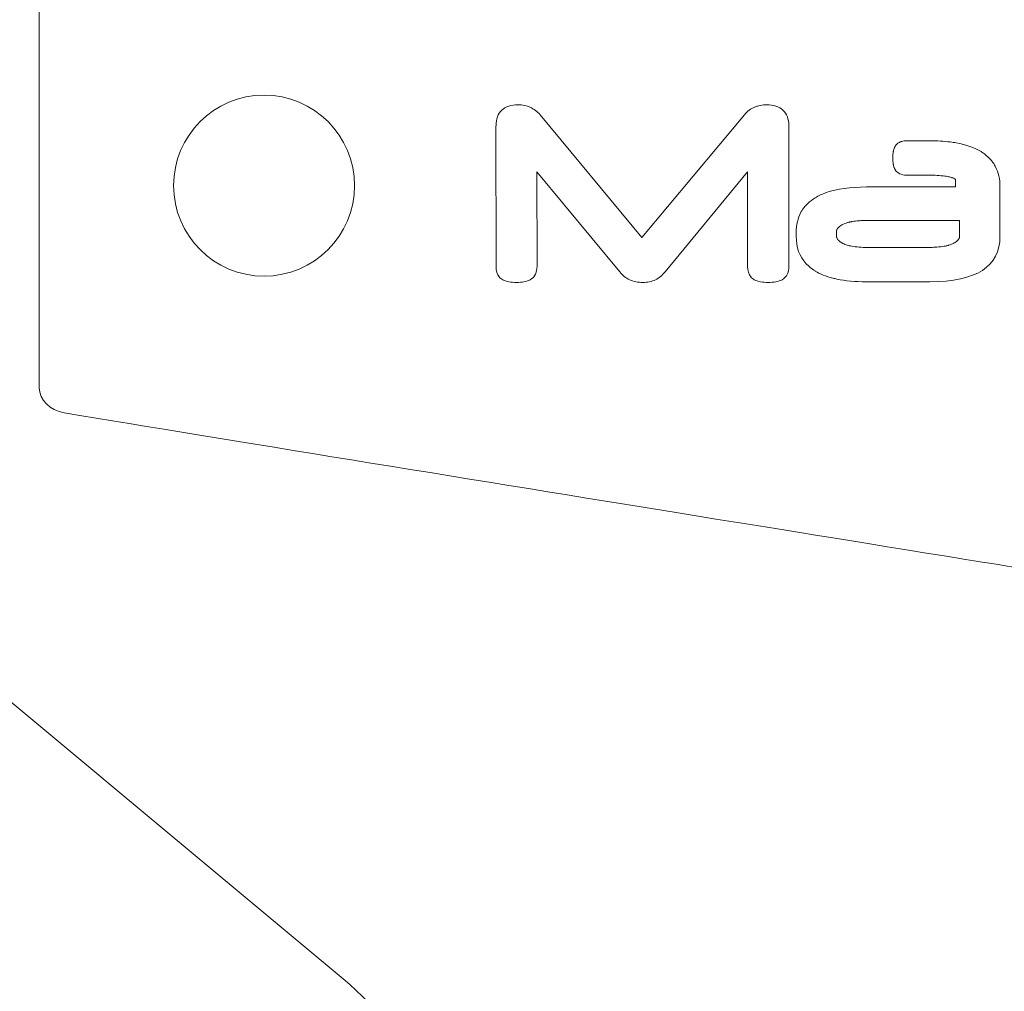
# Model space of a CAD drawing. Header units: inches. Extents: x -5.8 to 5.8, y -5.8 to 5.8.
# Tile 26 of 42: x -1.2 to -0.4, y 2.3 to 3.1. Entities that reach past the tile are written whole.
import ezdxf

# ---------------------------------------------------------------- set-up
doc = ezdxf.new("R2010")
doc.units = ezdxf.units.IN
doc.header["$MEASUREMENT"] = 0
doc.layers.add('VIEW_HATCHES', color=7, linetype='Continuous')

msp = doc.modelspace()

# ---------------------------------------------------------------- linework, layer by layer
at = {"layer": 'VIEW_HATCHES', "color": 4, "lineweight": 5}
for points in [[(-4.47718, 0.90654), (-4.47718, 0.90654), (-5.65767, 1.89029), (-5.65767, 1.89029), (-5.65767, 1.89029), (-5.71609, 1.93889), (-5.74992, 2.01092), (-5.74998, 2.08691), (-5.74998, 2.08691), (-5.75005, 2.16289), (-5.71601, 2.23529), (-5.65767, 2.28399), (-5.65767, 2.28399), (-5.65767, 2.28399), (-4.47717, 3.26774), (-4.47717, 3.26774), (-4.47717, 3.26774), (-4.47717, 3.26774), (-4.47717, 3.26774), (-4.47717, 3.26774), (-4.47717, 3.26774), (-4.471, 3.29833), (-4.16565, 4.85117), (-3.99717, 5.68682), (-3.99717, 5.68682), (-3.98978, 5.72355), (-3.95745, 5.74998), (-3.91998, 5.75), (-3.91998, 5.75), (-3.91998, 5.75), (-2.67093, 5.74999), (-2.67093, 5.74999), (-2.67093, 5.74999), (-2.63346, 5.75), (-2.60116, 5.72354), (-2.59374, 5.68681), (-2.59374, 5.68681), (-2.39022, 4.67732), (-2.11993, 3.29832), (-2.11376, 3.26772), (-2.11376, 3.26772), (-2.11376, 3.26772), (-2.11376, 3.26772), (-2.11376, 3.26772), (-2.11376, 3.26772), (-2.11376, 3.26772), (-0.93326, 2.28397), (-0.93326, 2.28397), (-0.93326, 2.28397), (-0.87484, 2.23537), (-0.84102, 2.16334), (-0.84096, 2.08735), (-0.84096, 2.08735), (-0.84089, 2.01136), (-0.87493, 1.93897), (-0.93327, 1.89026), (-0.93327, 1.89026), (-0.93327, 1.89026), (-2.11378, 0.90652), (-2.11378, 0.90652), (-2.11378, 0.90652), (-2.11378, 0.90652), (-2.11378, 0.90652), (-2.11378, 0.90652), (-2.11378, 0.90652), (-2.11994, 0.87593), (-2.43556, -0.72782), (-2.59377, -1.51256), (-2.59377, -1.51256), (-2.60116, -1.54929), (-2.63349, -1.57572), (-2.67096, -1.57573), (-2.67096, -1.57573), (-2.67096, -1.57573), (-3.92002, -1.57572), (-3.92002, -1.57572), (-3.92002, -1.57572), (-3.95748, -1.57574), (-3.98978, -1.54928), (-3.9972, -1.51255), (-3.9972, -1.51255), (-4.20072, -0.50306), (-4.47101, 0.87594), (-4.47718, 0.90654), (-4.47718, 0.90654), (-4.47718, 0.90654), (-4.47718, 0.90654), (-4.47718, 0.90654)], [(0.38067, 2.61887), (0.38067, 2.61887), (0.06345, 2.36615), (0.06345, 2.36615), (0.06345, 2.36615), (0.04778, 2.35072), (0.02455, 2.3418), (0.00005, 2.34178), (0.00005, 2.34178), (-0.02445, 2.34176), (-0.0478, 2.35075), (-0.0635, 2.36615), (-0.0635, 2.36615), (-0.0635, 2.36615), (-0.38069, 2.61886), (-0.38069, 2.61886), (-0.38069, 2.61886), (-0.38069, 2.61886), (-0.38069, 2.61886), (-0.38069, 2.61886), (-0.38069, 2.61886), (-0.39056, 2.62049), (-0.89127, 2.70111), (-1.16072, 2.7456), (-1.16072, 2.7456), (-1.17256, 2.74755), (-1.18109, 2.75608), (-1.18109, 2.76598), (-1.18109, 2.76598), (-1.18109, 2.76598), (-1.18108, 3.09578), (-1.18108, 3.09578), (-1.18108, 3.09578), (-1.18108, 3.10567), (-1.17255, 3.1142), (-1.1607, 3.11616), (-1.1607, 3.11616), (-0.8352, 3.1699), (-0.39054, 3.24127), (-0.38067, 3.2429), (-0.38067, 3.2429), (-0.38067, 3.2429), (-0.38067, 3.2429), (-0.38067, 3.2429), (-0.38067, 3.2429), (-0.38067, 3.2429), (-0.06345, 3.49497), (-0.06345, 3.49497), (-0.06345, 3.49497), (-0.04778, 3.51039), (-0.02456, 3.51932), (-0.00005, 3.51934), (-0.00005, 3.51934), (0.02445, 3.51936), (0.0478, 3.51037), (0.0635, 3.49497), (0.0635, 3.49497), (0.0635, 3.49497), (0.38069, 3.2429), (0.38069, 3.2429), (0.38069, 3.2429), (0.38069, 3.2429), (0.38069, 3.2429), (0.38069, 3.2429), (0.38069, 3.2429), (0.39056, 3.24127), (0.90768, 3.15794), (1.16072, 3.11617), (1.16072, 3.11617), (1.17256, 3.11421), (1.18108, 3.10568), (1.18109, 3.09578), (1.18109, 3.09578), (1.18109, 3.09578), (1.18108, 2.76598), (1.18108, 2.76598), (1.18108, 2.76598), (1.18108, 2.75609), (1.17255, 2.74756), (1.1607, 2.74561), (1.1607, 2.74561), (0.83519, 2.69187), (0.39054, 2.6205), (0.38067, 2.61887), (0.38067, 2.61887), (0.38067, 2.61887), (0.38067, 2.61887), (0.38067, 2.61887)]]:
    msp.add_open_spline(points, degree=3, knots=[0, 0, 0, 0, 0.045455, 0.045455, 0.045455, 0.045455, 0.090909, 0.090909, 0.090909, 0.090909, 0.136364, 0.136364, 0.136364, 0.136364, 0.181818, 0.181818, 0.181818, 0.181818, 0.227273, 0.227273, 0.227273, 0.227273, 0.272727, 0.272727, 0.272727, 0.272727, 0.318182, 0.318182, 0.318182, 0.318182, 0.363636, 0.363636, 0.363636, 0.363636, 0.409091, 0.409091, 0.409091, 0.409091, 0.454545, 0.454545, 0.454545, 0.454545, 0.5, 0.5, 0.5, 0.5, 0.545455, 0.545455, 0.545455, 0.545455, 0.590909, 0.590909, 0.590909, 0.590909, 0.636364, 0.636364, 0.636364, 0.636364, 0.681818, 0.681818, 0.681818, 0.681818, 0.727273, 0.727273, 0.727273, 0.727273, 0.772727, 0.772727, 0.772727, 0.772727, 0.818182, 0.818182, 0.818182, 0.818182, 0.863636, 0.863636, 0.863636, 0.863636, 0.909091, 0.909091, 0.909091, 0.909091, 0.954545, 0.954545, 0.954545, 0.954545, 1, 1, 1, 1], dxfattribs=at)
at = {"layer": 'VIEW_HATCHES', "lineweight": 5}
msp.add_open_spline([(-0.99778, 3.00471), (-0.95702, 3.00472), (-0.92396, 2.97166), (-0.92396, 2.9309), (-0.92396, 2.9309), (-0.92395, 2.89014), (-0.95701, 2.85708), (-0.99777, 2.85707), (-0.99777, 2.85707), (-1.03853, 2.85707), (-1.07159, 2.89013), (-1.07159, 2.93089), (-1.07159, 2.93089), (-1.0716, 2.97165), (-1.03854, 3.00471), (-0.99778, 3.00471)], degree=3, knots=[0, 0, 0, 0, 0.25, 0.25, 0.25, 0.25, 0.5, 0.5, 0.5, 0.5, 0.75, 0.75, 0.75, 0.75, 1, 1, 1, 1], dxfattribs=at)
at = {"layer": 'VIEW_HATCHES', "color": 2, "lineweight": 5}
for points, knots in [([(-0.60587, 2.98869), (-0.60465, 2.99014), (-0.60337, 2.99137), (-0.60204, 2.99239), (-0.60204, 2.99239), (-0.60204, 2.99239), (-0.60202, 2.99239), (-0.60202, 2.99239), (-0.60202, 2.99239), (-0.60061, 2.99346), (-0.59913, 2.99431), (-0.59758, 2.99495), (-0.59758, 2.99495), (-0.59758, 2.99495), (-0.59756, 2.99496), (-0.59756, 2.99496), (-0.59756, 2.99496), (-0.59756, 2.99496), (-0.59754, 2.99498), (-0.59754, 2.99498), (-0.59754, 2.99498), (-0.59687, 2.99525), (-0.5961, 2.99551), (-0.59526, 2.99576), (-0.59526, 2.99576), (-0.59447, 2.99599), (-0.59367, 2.99618), (-0.59287, 2.99632), (-0.59287, 2.99632), (-0.5912, 2.99663), (-0.58952, 2.99678), (-0.58781, 2.99678), (-0.58781, 2.99678), (-0.58209, 2.99678), (-0.57766, 2.99534), (-0.57453, 2.99246), (-0.57453, 2.99246), (-0.57131, 2.9895), (-0.5697, 2.98528), (-0.5697, 2.97978), (-0.5697, 2.97978), (-0.5697, 2.97978), (-0.56968, 2.97978), (-0.56968, 2.97978), (-0.56968, 2.97978), (-0.56968, 2.97978), (-0.56967, 2.86506), (-0.56967, 2.86506), (-0.56967, 2.86506), (-0.56967, 2.86267), (-0.57006, 2.86059), (-0.57085, 2.85883), (-0.57085, 2.85883), (-0.57178, 2.85675), (-0.57321, 2.85519), (-0.57513, 2.85417), (-0.57513, 2.85417), (-0.57657, 2.85341), (-0.5783, 2.85285), (-0.5803, 2.85249), (-0.5803, 2.85249), (-0.58217, 2.85216), (-0.58424, 2.85199), (-0.58649, 2.85199), (-0.58649, 2.85199), (-0.58874, 2.85199), (-0.5908, 2.85215), (-0.59267, 2.85249), (-0.59267, 2.85249), (-0.59467, 2.85285), (-0.59639, 2.85341), (-0.59781, 2.85416), (-0.59781, 2.85416), (-0.59781, 2.85416), (-0.59787, 2.85418), (-0.59787, 2.85418), (-0.59787, 2.85418), (-0.59838, 2.85445), (-0.59888, 2.85479), (-0.59938, 2.85519), (-0.59938, 2.85519), (-0.59986, 2.85558), (-0.60029, 2.856), (-0.60067, 2.85645), (-0.60067, 2.85645), (-0.60243, 2.85856), (-0.60331, 2.86143), (-0.60331, 2.86506), (-0.60331, 2.86506), (-0.60331, 2.86506), (-0.60331, 2.94207), (-0.60331, 2.94207), (-0.60331, 2.94207), (-0.60331, 2.94207), (-0.67056, 2.86065), (-0.67056, 2.86065), (-0.67056, 2.86065), (-0.67056, 2.86065), (-0.67059, 2.86062), (-0.67059, 2.86062), (-0.67059, 2.86062), (-0.67183, 2.85917), (-0.67309, 2.85791), (-0.67436, 2.85685), (-0.67436, 2.85685), (-0.6757, 2.85574), (-0.67709, 2.85482), (-0.6785, 2.85411), (-0.6785, 2.85411), (-0.6785, 2.85411), (-0.67851, 2.85413), (-0.67851, 2.85413), (-0.67851, 2.85413), (-0.67997, 2.8534), (-0.68157, 2.85285), (-0.6833, 2.8525), (-0.6833, 2.8525), (-0.685, 2.85215), (-0.68679, 2.85198), (-0.68865, 2.85198), (-0.68865, 2.85198), (-0.69067, 2.85198), (-0.69259, 2.85215), (-0.69441, 2.85248), (-0.69441, 2.85248), (-0.69629, 2.85283), (-0.69799, 2.85336), (-0.69952, 2.85406), (-0.69952, 2.85406), (-0.70106, 2.85477), (-0.70252, 2.8557), (-0.70391, 2.85683), (-0.70391, 2.85683), (-0.70522, 2.8579), (-0.70647, 2.85918), (-0.70766, 2.86066), (-0.70766, 2.86066), (-0.70766, 2.86066), (-0.70767, 2.86065), (-0.70767, 2.86065), (-0.70767, 2.86065), (-0.70767, 2.86065), (-0.77512, 2.94208), (-0.77512, 2.94208), (-0.77512, 2.94208), (-0.77512, 2.94208), (-0.77511, 2.86504), (-0.77511, 2.86504), (-0.77511, 2.86504), (-0.77511, 2.86265), (-0.77551, 2.86057), (-0.77629, 2.85881), (-0.77629, 2.85881), (-0.77722, 2.85673), (-0.77865, 2.85518), (-0.78058, 2.85416), (-0.78058, 2.85416), (-0.78201, 2.8534), (-0.78374, 2.85284), (-0.78575, 2.85248), (-0.78575, 2.85248), (-0.78762, 2.85214), (-0.78968, 2.85197), (-0.79193, 2.85197), (-0.79193, 2.85197), (-0.79414, 2.85197), (-0.79616, 2.85214), (-0.79799, 2.85248), (-0.79799, 2.85248), (-0.79995, 2.85283), (-0.80164, 2.85339), (-0.80307, 2.85414), (-0.80307, 2.85414), (-0.80307, 2.85414), (-0.80312, 2.85416), (-0.80312, 2.85416), (-0.80312, 2.85416), (-0.80363, 2.85443), (-0.80414, 2.85477), (-0.80463, 2.85517), (-0.80463, 2.85517), (-0.80511, 2.85556), (-0.80554, 2.85598), (-0.80592, 2.85643), (-0.80592, 2.85643), (-0.80768, 2.85854), (-0.80856, 2.86141), (-0.80856, 2.86504), (-0.80856, 2.86504), (-0.80856, 2.86504), (-0.80857, 2.97976), (-0.80857, 2.97976), (-0.80857, 2.97976), (-0.80857, 2.97976), (-0.80856, 2.97976), (-0.80856, 2.97976), (-0.80856, 2.97976), (-0.80856, 2.98524), (-0.80697, 2.98947), (-0.80379, 2.99243), (-0.80379, 2.99243), (-0.80069, 2.99532), (-0.7963, 2.99676), (-0.79063, 2.99677), (-0.79063, 2.99677), (-0.78698, 2.99677), (-0.78364, 2.9961), (-0.78062, 2.99476), (-0.78062, 2.99476), (-0.77757, 2.99341), (-0.77489, 2.99139), (-0.77259, 2.98871), (-0.77259, 2.98871), (-0.77259, 2.98871), (-0.77254, 2.98866), (-0.77254, 2.98866), (-0.77254, 2.98866), (-0.77254, 2.98866), (-0.68957, 2.88857), (-0.68957, 2.88857), (-0.68957, 2.88857), (-0.68957, 2.88857), (-0.60588, 2.98869), (-0.60588, 2.98869), (-0.60588, 2.98869), (-0.60588, 2.98869), (-0.60587, 2.98869), (-0.60587, 2.98869)], [0, 0, 0, 0, 0.017544, 0.017544, 0.017544, 0.017544, 0.035088, 0.035088, 0.035088, 0.035088, 0.052632, 0.052632, 0.052632, 0.052632, 0.070175, 0.070175, 0.070175, 0.070175, 0.087719, 0.087719, 0.087719, 0.087719, 0.105263, 0.105263, 0.105263, 0.105263, 0.122807, 0.122807, 0.122807, 0.122807, 0.140351, 0.140351, 0.140351, 0.140351, 0.157895, 0.157895, 0.157895, 0.157895, 0.175439, 0.175439, 0.175439, 0.175439, 0.192982, 0.192982, 0.192982, 0.192982, 0.210526, 0.210526, 0.210526, 0.210526, 0.22807, 0.22807, 0.22807, 0.22807, 0.245614, 0.245614, 0.245614, 0.245614, 0.263158, 0.263158, 0.263158, 0.263158, 0.280702, 0.280702, 0.280702, 0.280702, 0.298246, 0.298246, 0.298246, 0.298246, 0.315789, 0.315789, 0.315789, 0.315789, 0.333333, 0.333333, 0.333333, 0.333333, 0.350877, 0.350877, 0.350877, 0.350877, 0.368421, 0.368421, 0.368421, 0.368421, 0.385965, 0.385965, 0.385965, 0.385965, 0.403509, 0.403509, 0.403509, 0.403509, 0.421053, 0.421053, 0.421053, 0.421053, 0.438596, 0.438596, 0.438596, 0.438596, 0.45614, 0.45614, 0.45614, 0.45614, 0.473684, 0.473684, 0.473684, 0.473684, 0.491228, 0.491228, 0.491228, 0.491228, 0.508772, 0.508772, 0.508772, 0.508772, 0.526316, 0.526316, 0.526316, 0.526316, 0.54386, 0.54386, 0.54386, 0.54386, 0.561404, 0.561404, 0.561404, 0.561404, 0.578947, 0.578947, 0.578947, 0.578947, 0.596491, 0.596491, 0.596491, 0.596491, 0.614035, 0.614035, 0.614035, 0.614035, 0.631579, 0.631579, 0.631579, 0.631579, 0.649123, 0.649123, 0.649123, 0.649123, 0.666667, 0.666667, 0.666667, 0.666667, 0.684211, 0.684211, 0.684211, 0.684211, 0.701754, 0.701754, 0.701754, 0.701754, 0.719298, 0.719298, 0.719298, 0.719298, 0.736842, 0.736842, 0.736842, 0.736842, 0.754386, 0.754386, 0.754386, 0.754386, 0.77193, 0.77193, 0.77193, 0.77193, 0.789474, 0.789474, 0.789474, 0.789474, 0.807018, 0.807018, 0.807018, 0.807018, 0.824561, 0.824561, 0.824561, 0.824561, 0.842105, 0.842105, 0.842105, 0.842105, 0.859649, 0.859649, 0.859649, 0.859649, 0.877193, 0.877193, 0.877193, 0.877193, 0.894737, 0.894737, 0.894737, 0.894737, 0.912281, 0.912281, 0.912281, 0.912281, 0.929825, 0.929825, 0.929825, 0.929825, 0.947368, 0.947368, 0.947368, 0.947368, 0.964912, 0.964912, 0.964912, 0.964912, 0.982456, 0.982456, 0.982456, 0.982456, 1, 1, 1, 1]), ([(-0.50638, 2.85246), (-0.51553, 2.85247), (-0.52358, 2.8532), (-0.53053, 2.85465), (-0.53053, 2.85465), (-0.53167, 2.85489), (-0.53279, 2.85515), (-0.53387, 2.85543), (-0.53387, 2.85543), (-0.53945, 2.85686), (-0.54424, 2.8588), (-0.54824, 2.86126), (-0.54824, 2.86126), (-0.54824, 2.86126), (-0.54825, 2.86127), (-0.54825, 2.86127), (-0.54825, 2.86127), (-0.54825, 2.86127), (-0.54826, 2.86127), (-0.54826, 2.86127), (-0.54826, 2.86127), (-0.5497, 2.86215), (-0.55104, 2.8631), (-0.55227, 2.86411), (-0.55227, 2.86411), (-0.55351, 2.86511), (-0.55465, 2.86619), (-0.55569, 2.86732), (-0.55569, 2.86732), (-0.55569, 2.86732), (-0.55569, 2.86732), (-0.55569, 2.86732), (-0.55569, 2.86732), (-0.56102, 2.87314), (-0.56369, 2.88057), (-0.56369, 2.88961), (-0.56369, 2.88961), (-0.56369, 2.88961), (-0.56369, 2.88992), (-0.56369, 2.88992), (-0.56369, 2.88992), (-0.56369, 2.88992), (-0.56367, 2.88992), (-0.56367, 2.88992), (-0.56367, 2.88992), (-0.56367, 2.88992), (-0.56367, 2.8923), (-0.56367, 2.8923), (-0.56367, 2.8923), (-0.56367, 2.8923), (-0.56369, 2.8923), (-0.56369, 2.8923), (-0.56369, 2.8923), (-0.56369, 2.8923), (-0.56369, 2.89261), (-0.56369, 2.89261), (-0.56369, 2.89261), (-0.56369, 2.89261), (-0.56369, 2.89262), (-0.56369, 2.89262), (-0.56369, 2.89262), (-0.56369, 2.89262), (-0.56369, 2.89262), (-0.56369, 2.89262), (-0.56369, 2.89262), (-0.56369, 2.89889), (-0.5624, 2.9044), (-0.55983, 2.90912), (-0.55983, 2.90912), (-0.55941, 2.90989), (-0.55895, 2.91065), (-0.55847, 2.91137), (-0.55847, 2.91137), (-0.55596, 2.91511), (-0.55256, 2.91831), (-0.54826, 2.92096), (-0.54826, 2.92096), (-0.54826, 2.92096), (-0.54825, 2.92096), (-0.54825, 2.92096), (-0.54825, 2.92096), (-0.54825, 2.92096), (-0.54824, 2.92097), (-0.54824, 2.92097), (-0.54824, 2.92097), (-0.54689, 2.9218), (-0.54546, 2.92256), (-0.54395, 2.92327), (-0.54395, 2.92327), (-0.54395, 2.92327), (-0.54395, 2.92326), (-0.54395, 2.92326), (-0.54395, 2.92326), (-0.54243, 2.92397), (-0.54082, 2.92463), (-0.53913, 2.92522), (-0.53913, 2.92522), (-0.53051, 2.92823), (-0.51959, 2.92975), (-0.50639, 2.92978), (-0.50639, 2.92978), (-0.50639, 2.92978), (-0.50639, 2.9298), (-0.50639, 2.9298), (-0.50639, 2.9298), (-0.50639, 2.9298), (-0.50608, 2.92979), (-0.50608, 2.92979), (-0.50608, 2.92979), (-0.50608, 2.92979), (-0.43373, 2.92978), (-0.43373, 2.92978), (-0.43373, 2.92978), (-0.43373, 2.92978), (-0.43373, 2.93541), (-0.43373, 2.93541), (-0.43373, 2.93541), (-0.43373, 2.93541), (-0.43373, 2.93542), (-0.43373, 2.93542), (-0.43373, 2.93542), (-0.43373, 2.93542), (-0.43373, 2.93542), (-0.43373, 2.93542), (-0.43373, 2.93542), (-0.43373, 2.93544), (-0.43374, 2.93548), (-0.43376, 2.93552), (-0.43376, 2.93552), (-0.43378, 2.93558), (-0.43381, 2.93565), (-0.43385, 2.93573), (-0.43385, 2.93573), (-0.43385, 2.93573), (-0.43385, 2.93573), (-0.43385, 2.93573), (-0.43385, 2.93573), (-0.43407, 2.93613), (-0.43448, 2.93661), (-0.43472, 2.93672), (-0.43472, 2.93672), (-0.43472, 2.93672), (-0.4349, 2.9368), (-0.4349, 2.9368), (-0.4349, 2.9368), (-0.4349, 2.9368), (-0.4349, 2.9368), (-0.4349, 2.9368), (-0.4349, 2.9368), (-0.4349, 2.9368), (-0.43497, 2.93683), (-0.43497, 2.93683), (-0.43497, 2.93683), (-0.43497, 2.93683), (-0.43497, 2.93683), (-0.43497, 2.93683), (-0.43497, 2.93683), (-0.43497, 2.93683), (-0.4352, 2.93693), (-0.4352, 2.93693), (-0.4352, 2.93693), (-0.4352, 2.93693), (-0.4352, 2.93693), (-0.4352, 2.93693), (-0.4352, 2.93693), (-0.43559, 2.93709), (-0.436, 2.93724), (-0.4364, 2.93736), (-0.4364, 2.93736), (-0.4364, 2.93736), (-0.43644, 2.93737), (-0.43644, 2.93737), (-0.43644, 2.93737), (-0.43644, 2.93737), (-0.43645, 2.93737), (-0.43645, 2.93737), (-0.43645, 2.93737), (-0.43645, 2.93737), (-0.43645, 2.93737), (-0.43645, 2.93737), (-0.43645, 2.93737), (-0.43645, 2.93737), (-0.43671, 2.93745), (-0.43671, 2.93745), (-0.43671, 2.93745), (-0.43671, 2.93745), (-0.43698, 2.93754), (-0.43698, 2.93754), (-0.43698, 2.93754), (-0.43744, 2.93767), (-0.43798, 2.93781), (-0.43858, 2.93794), (-0.43858, 2.93794), (-0.43858, 2.93794), (-0.43862, 2.93796), (-0.43862, 2.93796), (-0.43862, 2.93796), (-0.43921, 2.93809), (-0.43983, 2.93822), (-0.44048, 2.93834), (-0.44048, 2.93834), (-0.44112, 2.93845), (-0.4418, 2.93856), (-0.44252, 2.93866), (-0.44252, 2.93866), (-0.44616, 2.93917), (-0.45061, 2.93942), (-0.45584, 2.93942), (-0.45584, 2.93942), (-0.45584, 2.93942), (-0.47346, 2.93942), (-0.47346, 2.93942), (-0.47346, 2.93942), (-0.47346, 2.93942), (-0.47377, 2.93942), (-0.47377, 2.93942), (-0.47377, 2.93942), (-0.47377, 2.93942), (-0.47377, 2.93944), (-0.47377, 2.93944), (-0.47377, 2.93944), (-0.47595, 2.93947), (-0.4778, 2.93985), (-0.47932, 2.94059), (-0.47932, 2.94059), (-0.47932, 2.94059), (-0.47932, 2.94059), (-0.47932, 2.94059), (-0.47932, 2.94059), (-0.47958, 2.94071), (-0.47983, 2.94085), (-0.48008, 2.94099), (-0.48008, 2.94099), (-0.48008, 2.94099), (-0.48008, 2.94099), (-0.48008, 2.94099), (-0.48008, 2.94099), (-0.48123, 2.94169), (-0.48217, 2.94262), (-0.48288, 2.94378), (-0.48288, 2.94378), (-0.48288, 2.94378), (-0.48289, 2.94378), (-0.48289, 2.94378), (-0.48289, 2.94378), (-0.48289, 2.94378), (-0.48305, 2.94406), (-0.48305, 2.94406), (-0.48305, 2.94406), (-0.48305, 2.94406), (-0.48306, 2.94407), (-0.48306, 2.94407), (-0.48306, 2.94407), (-0.48306, 2.94407), (-0.48308, 2.94413), (-0.48308, 2.94413), (-0.48308, 2.94413), (-0.48308, 2.94413), (-0.48308, 2.94413), (-0.48308, 2.94413), (-0.48308, 2.94413), (-0.48308, 2.94413), (-0.48317, 2.9443), (-0.48317, 2.9443), (-0.48317, 2.9443), (-0.48317, 2.9443), (-0.48318, 2.94432), (-0.48318, 2.94432), (-0.48318, 2.94432), (-0.48318, 2.94432), (-0.48318, 2.94432), (-0.48318, 2.94432), (-0.48318, 2.94432), (-0.48318, 2.94432), (-0.48327, 2.94449), (-0.48327, 2.94449), (-0.48327, 2.94449), (-0.48327, 2.94449), (-0.48327, 2.94449), (-0.48327, 2.94449), (-0.48327, 2.94449), (-0.48343, 2.94478), (-0.48355, 2.94505), (-0.48365, 2.94528), (-0.48365, 2.94528), (-0.48365, 2.94528), (-0.48365, 2.94528), (-0.48365, 2.94528), (-0.48365, 2.94528), (-0.48365, 2.94528), (-0.48365, 2.94529), (-0.48365, 2.94529), (-0.48365, 2.94529), (-0.48365, 2.94529), (-0.48365, 2.9453), (-0.48365, 2.9453), (-0.48365, 2.9453), (-0.48365, 2.9453), (-0.48371, 2.94544), (-0.48371, 2.94544), (-0.48371, 2.94544), (-0.48371, 2.94544), (-0.48371, 2.94544), (-0.48371, 2.94544), (-0.48371, 2.94544), (-0.48371, 2.94544), (-0.48377, 2.94559), (-0.48377, 2.94559), (-0.48377, 2.94559), (-0.48377, 2.94559), (-0.48377, 2.94559), (-0.48377, 2.94559), (-0.48377, 2.94559), (-0.48387, 2.94586), (-0.48398, 2.94616), (-0.48408, 2.94648), (-0.48408, 2.94648), (-0.48408, 2.94648), (-0.48408, 2.94648), (-0.48408, 2.94648), (-0.48408, 2.94648), (-0.48408, 2.94648), (-0.48409, 2.94652), (-0.48409, 2.94652), (-0.48409, 2.94652), (-0.48409, 2.94652), (-0.48409, 2.94652), (-0.48409, 2.94652), (-0.48409, 2.94652), (-0.48417, 2.94678), (-0.48425, 2.94706), (-0.48432, 2.94734), (-0.48432, 2.94734), (-0.48439, 2.94763), (-0.48446, 2.94792), (-0.48452, 2.94821), (-0.48452, 2.94821), (-0.48481, 2.94972), (-0.48497, 2.95144), (-0.48497, 2.95335), (-0.48497, 2.95335), (-0.48497, 2.95335), (-0.48497, 2.95339), (-0.48497, 2.95339), (-0.48497, 2.95339), (-0.48497, 2.95339), (-0.48497, 2.95339), (-0.48497, 2.95339), (-0.48497, 2.95339), (-0.48496, 2.95539), (-0.48481, 2.95717), (-0.48449, 2.95874), (-0.48449, 2.95874), (-0.48444, 2.959), (-0.48439, 2.95925), (-0.48433, 2.95948), (-0.48433, 2.95948), (-0.48402, 2.96075), (-0.4836, 2.96185), (-0.48307, 2.9628), (-0.48307, 2.9628), (-0.48307, 2.9628), (-0.48306, 2.96281), (-0.48306, 2.96281), (-0.48306, 2.96281), (-0.48306, 2.96281), (-0.48306, 2.96281), (-0.48306, 2.96281), (-0.48306, 2.96281), (-0.48293, 2.96305), (-0.48278, 2.96328), (-0.48263, 2.9635), (-0.48263, 2.9635), (-0.48248, 2.96371), (-0.48232, 2.96392), (-0.48215, 2.96413), (-0.48215, 2.96413), (-0.48215, 2.96413), (-0.48215, 2.96413), (-0.48215, 2.96413), (-0.48215, 2.96413), (-0.48127, 2.96516), (-0.48015, 2.96597), (-0.47878, 2.96654), (-0.47878, 2.96654), (-0.47878, 2.96654), (-0.47878, 2.96654), (-0.47878, 2.96654), (-0.47878, 2.96654), (-0.47878, 2.96654), (-0.47875, 2.96655), (-0.47875, 2.96655), (-0.47875, 2.96655), (-0.47854, 2.96663), (-0.47833, 2.96672), (-0.47811, 2.96679), (-0.47811, 2.96679), (-0.47788, 2.96686), (-0.47766, 2.96693), (-0.47744, 2.96699), (-0.47744, 2.96699), (-0.47634, 2.96728), (-0.47512, 2.96744), (-0.47378, 2.96746), (-0.47378, 2.96746), (-0.47378, 2.96746), (-0.47378, 2.96748), (-0.47378, 2.96748), (-0.47378, 2.96748), (-0.47378, 2.96748), (-0.47347, 2.96748), (-0.47347, 2.96748), (-0.47347, 2.96748), (-0.47347, 2.96748), (-0.4551, 2.96748), (-0.4551, 2.96748), (-0.4551, 2.96748), (-0.4551, 2.96748), (-0.45508, 2.96748), (-0.45508, 2.96748), (-0.45508, 2.96748), (-0.45508, 2.96748), (-0.45478, 2.96748), (-0.45478, 2.96748), (-0.45478, 2.96748), (-0.45478, 2.96748), (-0.45478, 2.96746), (-0.45478, 2.96746), (-0.45478, 2.96746), (-0.44871, 2.96746), (-0.44313, 2.96713), (-0.43803, 2.96649), (-0.43803, 2.96649), (-0.43633, 2.96627), (-0.4347, 2.96603), (-0.43313, 2.96575), (-0.43313, 2.96575), (-0.42499, 2.9643), (-0.41825, 2.96193), (-0.41292, 2.95865), (-0.41292, 2.95865), (-0.41292, 2.95865), (-0.41291, 2.95865), (-0.41291, 2.95865), (-0.41291, 2.95865), (-0.41291, 2.95865), (-0.41291, 2.95865), (-0.41291, 2.95865), (-0.41291, 2.95865), (-0.41244, 2.95836), (-0.41198, 2.95806), (-0.41153, 2.95776), (-0.41153, 2.95776), (-0.41107, 2.95745), (-0.41063, 2.95713), (-0.41021, 2.95682), (-0.41021, 2.95682), (-0.408, 2.95517), (-0.40606, 2.95333), (-0.40441, 2.9513), (-0.40441, 2.9513), (-0.40441, 2.9513), (-0.40441, 2.9513), (-0.40441, 2.9513), (-0.40441, 2.9513), (-0.40441, 2.9513), (-0.4044, 2.95128), (-0.4044, 2.95128), (-0.4044, 2.95128), (-0.4044, 2.95128), (-0.4044, 2.95128), (-0.4044, 2.95128), (-0.4044, 2.95128), (-0.40376, 2.95049), (-0.40315, 2.94967), (-0.40259, 2.94882), (-0.40259, 2.94882), (-0.40204, 2.94797), (-0.40153, 2.9471), (-0.40106, 2.9462), (-0.40106, 2.9462), (-0.39867, 2.94158), (-0.39748, 2.93628), (-0.39748, 2.9303), (-0.39748, 2.9303), (-0.39748, 2.9303), (-0.39748, 2.88963), (-0.39748, 2.88963), (-0.39748, 2.88963), (-0.39747, 2.86492), (-0.41657, 2.85253), (-0.45478, 2.85246), (-0.45478, 2.85246), (-0.45478, 2.85246), (-0.45478, 2.85244), (-0.45478, 2.85244), (-0.45478, 2.85244), (-0.45478, 2.85244), (-0.45509, 2.85244), (-0.45509, 2.85244), (-0.45509, 2.85244), (-0.45509, 2.85244), (-0.50607, 2.85244), (-0.50607, 2.85244), (-0.50607, 2.85244), (-0.50607, 2.85244), (-0.50638, 2.85244), (-0.50638, 2.85244), (-0.50638, 2.85244), (-0.50638, 2.85244), (-0.50638, 2.85246), (-0.50638, 2.85246)], [0, 0, 0, 0, 0.007812, 0.007812, 0.007812, 0.007812, 0.015625, 0.015625, 0.015625, 0.015625, 0.023438, 0.023438, 0.023438, 0.023438, 0.03125, 0.03125, 0.03125, 0.03125, 0.039062, 0.039062, 0.039062, 0.039062, 0.046875, 0.046875, 0.046875, 0.046875, 0.054688, 0.054688, 0.054688, 0.054688, 0.0625, 0.0625, 0.0625, 0.0625, 0.070312, 0.070312, 0.070312, 0.070312, 0.078125, 0.078125, 0.078125, 0.078125, 0.085938, 0.085938, 0.085938, 0.085938, 0.09375, 0.09375, 0.09375, 0.09375, 0.101562, 0.101562, 0.101562, 0.101562, 0.109375, 0.109375, 0.109375, 0.109375, 0.117188, 0.117188, 0.117188, 0.117188, 0.125, 0.125, 0.125, 0.125, 0.132812, 0.132812, 0.132812, 0.132812, 0.140625, 0.140625, 0.140625, 0.140625, 0.148438, 0.148438, 0.148438, 0.148438, 0.15625, 0.15625, 0.15625, 0.15625, 0.164062, 0.164062, 0.164062, 0.164062, 0.171875, 0.171875, 0.171875, 0.171875, 0.179688, 0.179688, 0.179688, 0.179688, 0.1875, 0.1875, 0.1875, 0.1875, 0.195312, 0.195312, 0.195312, 0.195312, 0.203125, 0.203125, 0.203125, 0.203125, 0.210938, 0.210938, 0.210938, 0.210938, 0.21875, 0.21875, 0.21875, 0.21875, 0.226562, 0.226562, 0.226562, 0.226562, 0.234375, 0.234375, 0.234375, 0.234375, 0.242188, 0.242188, 0.242188, 0.242188, 0.25, 0.25, 0.25, 0.25, 0.257812, 0.257812, 0.257812, 0.257812, 0.265625, 0.265625, 0.265625, 0.265625, 0.273438, 0.273438, 0.273438, 0.273438, 0.28125, 0.28125, 0.28125, 0.28125, 0.289062, 0.289062, 0.289062, 0.289062, 0.296875, 0.296875, 0.296875, 0.296875, 0.304688, 0.304688, 0.304688, 0.304688, 0.3125, 0.3125, 0.3125, 0.3125, 0.320312, 0.320312, 0.320312, 0.320312, 0.328125, 0.328125, 0.328125, 0.328125, 0.335938, 0.335938, 0.335938, 0.335938, 0.34375, 0.34375, 0.34375, 0.34375, 0.351562, 0.351562, 0.351562, 0.351562, 0.359375, 0.359375, 0.359375, 0.359375, 0.367188, 0.367188, 0.367188, 0.367188, 0.375, 0.375, 0.375, 0.375, 0.382812, 0.382812, 0.382812, 0.382812, 0.390625, 0.390625, 0.390625, 0.390625, 0.398438, 0.398438, 0.398438, 0.398438, 0.40625, 0.40625, 0.40625, 0.40625, 0.414062, 0.414062, 0.414062, 0.414062, 0.421875, 0.421875, 0.421875, 0.421875, 0.429688, 0.429688, 0.429688, 0.429688, 0.4375, 0.4375, 0.4375, 0.4375, 0.445312, 0.445312, 0.445312, 0.445312, 0.453125, 0.453125, 0.453125, 0.453125, 0.460938, 0.460938, 0.460938, 0.460938, 0.46875, 0.46875, 0.46875, 0.46875, 0.476562, 0.476562, 0.476562, 0.476562, 0.484375, 0.484375, 0.484375, 0.484375, 0.492188, 0.492188, 0.492188, 0.492188, 0.5, 0.5, 0.5, 0.5, 0.507812, 0.507812, 0.507812, 0.507812, 0.515625, 0.515625, 0.515625, 0.515625, 0.523438, 0.523438, 0.523438, 0.523438, 0.53125, 0.53125, 0.53125, 0.53125, 0.539062, 0.539062, 0.539062, 0.539062, 0.546875, 0.546875, 0.546875, 0.546875, 0.554688, 0.554688, 0.554688, 0.554688, 0.5625, 0.5625, 0.5625, 0.5625, 0.570312, 0.570312, 0.570312, 0.570312, 0.578125, 0.578125, 0.578125, 0.578125, 0.585938, 0.585938, 0.585938, 0.585938, 0.59375, 0.59375, 0.59375, 0.59375, 0.601562, 0.601562, 0.601562, 0.601562, 0.609375, 0.609375, 0.609375, 0.609375, 0.617188, 0.617188, 0.617188, 0.617188, 0.625, 0.625, 0.625, 0.625, 0.632812, 0.632812, 0.632812, 0.632812, 0.640625, 0.640625, 0.640625, 0.640625, 0.648438, 0.648438, 0.648438, 0.648438, 0.65625, 0.65625, 0.65625, 0.65625, 0.664062, 0.664062, 0.664062, 0.664062, 0.671875, 0.671875, 0.671875, 0.671875, 0.679688, 0.679688, 0.679688, 0.679688, 0.6875, 0.6875, 0.6875, 0.6875, 0.695312, 0.695312, 0.695312, 0.695312, 0.703125, 0.703125, 0.703125, 0.703125, 0.710938, 0.710938, 0.710938, 0.710938, 0.71875, 0.71875, 0.71875, 0.71875, 0.726562, 0.726562, 0.726562, 0.726562, 0.734375, 0.734375, 0.734375, 0.734375, 0.742188, 0.742188, 0.742188, 0.742188, 0.75, 0.75, 0.75, 0.75, 0.757812, 0.757812, 0.757812, 0.757812, 0.765625, 0.765625, 0.765625, 0.765625, 0.773438, 0.773438, 0.773438, 0.773438, 0.78125, 0.78125, 0.78125, 0.78125, 0.789062, 0.789062, 0.789062, 0.789062, 0.796875, 0.796875, 0.796875, 0.796875, 0.804688, 0.804688, 0.804688, 0.804688, 0.8125, 0.8125, 0.8125, 0.8125, 0.820312, 0.820312, 0.820312, 0.820312, 0.828125, 0.828125, 0.828125, 0.828125, 0.835938, 0.835938, 0.835938, 0.835938, 0.84375, 0.84375, 0.84375, 0.84375, 0.851562, 0.851562, 0.851562, 0.851562, 0.859375, 0.859375, 0.859375, 0.859375, 0.867188, 0.867188, 0.867188, 0.867188, 0.875, 0.875, 0.875, 0.875, 0.882812, 0.882812, 0.882812, 0.882812, 0.890625, 0.890625, 0.890625, 0.890625, 0.898438, 0.898438, 0.898438, 0.898438, 0.90625, 0.90625, 0.90625, 0.90625, 0.914062, 0.914062, 0.914062, 0.914062, 0.921875, 0.921875, 0.921875, 0.921875, 0.929688, 0.929688, 0.929688, 0.929688, 0.9375, 0.9375, 0.9375, 0.9375, 0.945312, 0.945312, 0.945312, 0.945312, 0.953125, 0.953125, 0.953125, 0.953125, 0.960938, 0.960938, 0.960938, 0.960938, 0.96875, 0.96875, 0.96875, 0.96875, 0.976562, 0.976562, 0.976562, 0.976562, 0.984375, 0.984375, 0.984375, 0.984375, 0.992188, 0.992188, 0.992188, 0.992188, 1, 1, 1, 1]), ([(-0.45584, 2.88051), (-0.45584, 2.88051), (-0.4558, 2.88051), (-0.4558, 2.88051), (-0.4558, 2.88051), (-0.4558, 2.88051), (-0.4555, 2.88051), (-0.4555, 2.88051), (-0.4555, 2.88051), (-0.4555, 2.88051), (-0.4555, 2.88049), (-0.4555, 2.88049), (-0.4555, 2.88049), (-0.45363, 2.8805), (-0.45185, 2.88055), (-0.45017, 2.88065), (-0.45017, 2.88065), (-0.45017, 2.88065), (-0.45017, 2.88065), (-0.45017, 2.88065), (-0.45017, 2.88065), (-0.44976, 2.88067), (-0.44933, 2.8807), (-0.44891, 2.88073), (-0.44891, 2.88073), (-0.44678, 2.88089), (-0.44481, 2.88113), (-0.44302, 2.88144), (-0.44302, 2.88144), (-0.44302, 2.88144), (-0.44299, 2.88145), (-0.44299, 2.88145), (-0.44299, 2.88145), (-0.44299, 2.88145), (-0.44275, 2.8815), (-0.44275, 2.8815), (-0.44275, 2.8815), (-0.44275, 2.8815), (-0.44252, 2.88154), (-0.44252, 2.88154), (-0.44252, 2.88154), (-0.44213, 2.88161), (-0.44175, 2.88169), (-0.4414, 2.88176), (-0.4414, 2.88176), (-0.4414, 2.88176), (-0.4414, 2.88176), (-0.4414, 2.88176), (-0.4414, 2.88176), (-0.4414, 2.88176), (-0.44138, 2.88177), (-0.44138, 2.88177), (-0.44138, 2.88177), (-0.44138, 2.88177), (-0.44137, 2.88177), (-0.44137, 2.88177), (-0.44137, 2.88177), (-0.44102, 2.88185), (-0.44067, 2.88193), (-0.44033, 2.88202), (-0.44033, 2.88202), (-0.44, 2.8821), (-0.43967, 2.88219), (-0.43935, 2.88228), (-0.43935, 2.88228), (-0.43772, 2.88274), (-0.43635, 2.8833), (-0.43523, 2.88393), (-0.43523, 2.88393), (-0.43523, 2.88393), (-0.43522, 2.88393), (-0.43522, 2.88393), (-0.43522, 2.88393), (-0.43522, 2.88393), (-0.43521, 2.88394), (-0.43521, 2.88394), (-0.43521, 2.88394), (-0.43496, 2.88408), (-0.43471, 2.88422), (-0.43447, 2.88437), (-0.43447, 2.88437), (-0.43424, 2.88452), (-0.43402, 2.88466), (-0.4338, 2.88481), (-0.4338, 2.88481), (-0.4327, 2.88556), (-0.43186, 2.88633), (-0.43129, 2.88711), (-0.43129, 2.88711), (-0.43129, 2.88711), (-0.43111, 2.88735), (-0.43111, 2.88735), (-0.43111, 2.88735), (-0.43111, 2.88735), (-0.43104, 2.88745), (-0.43104, 2.88745), (-0.43104, 2.88745), (-0.43098, 2.88756), (-0.43091, 2.88768), (-0.43085, 2.8878), (-0.43085, 2.8878), (-0.43056, 2.88837), (-0.43042, 2.88898), (-0.43042, 2.88963), (-0.43042, 2.88963), (-0.43042, 2.88963), (-0.43042, 2.90248), (-0.43042, 2.90248), (-0.43042, 2.90248), (-0.43042, 2.90248), (-0.50533, 2.90248), (-0.50533, 2.90248), (-0.50533, 2.90248), (-0.50533, 2.90248), (-0.50537, 2.90248), (-0.50537, 2.90248), (-0.50537, 2.90248), (-0.50537, 2.90248), (-0.50567, 2.90248), (-0.50567, 2.90248), (-0.50567, 2.90248), (-0.50567, 2.90248), (-0.50567, 2.9025), (-0.50567, 2.9025), (-0.50567, 2.9025), (-0.50754, 2.90249), (-0.50933, 2.90244), (-0.51101, 2.90234), (-0.51101, 2.90234), (-0.51143, 2.90232), (-0.51185, 2.90229), (-0.51228, 2.90226), (-0.51228, 2.90226), (-0.51441, 2.9021), (-0.51637, 2.90187), (-0.51817, 2.90156), (-0.51817, 2.90156), (-0.51817, 2.90156), (-0.51819, 2.90156), (-0.51819, 2.90156), (-0.51819, 2.90156), (-0.51819, 2.90156), (-0.51843, 2.90151), (-0.51843, 2.90151), (-0.51843, 2.90151), (-0.51843, 2.90151), (-0.51843, 2.90152), (-0.51843, 2.90152), (-0.51843, 2.90152), (-0.51843, 2.90152), (-0.51867, 2.90147), (-0.51867, 2.90147), (-0.51867, 2.90147), (-0.51906, 2.9014), (-0.51944, 2.90133), (-0.51979, 2.90125), (-0.51979, 2.90125), (-0.51979, 2.90125), (-0.51981, 2.90124), (-0.51981, 2.90124), (-0.51981, 2.90124), (-0.52017, 2.90117), (-0.52052, 2.90109), (-0.52085, 2.90101), (-0.52085, 2.90101), (-0.52085, 2.90101), (-0.52085, 2.90101), (-0.52085, 2.90101), (-0.52085, 2.90101), (-0.52118, 2.90093), (-0.52151, 2.90084), (-0.52184, 2.90075), (-0.52184, 2.90075), (-0.52346, 2.90029), (-0.52485, 2.89974), (-0.526, 2.89911), (-0.526, 2.89911), (-0.526, 2.89911), (-0.526, 2.89911), (-0.526, 2.89911), (-0.526, 2.89911), (-0.526, 2.89911), (-0.52601, 2.89911), (-0.52601, 2.89911), (-0.52601, 2.89911), (-0.52601, 2.89911), (-0.52602, 2.8991), (-0.52602, 2.8991), (-0.52602, 2.8991), (-0.52602, 2.8991), (-0.52641, 2.89888), (-0.52641, 2.89888), (-0.52641, 2.89888), (-0.52641, 2.89888), (-0.52679, 2.89865), (-0.52679, 2.89865), (-0.52679, 2.89865), (-0.52741, 2.89828), (-0.52795, 2.89789), (-0.52842, 2.89751), (-0.52842, 2.89751), (-0.52842, 2.89751), (-0.52842, 2.8975), (-0.52842, 2.8975), (-0.52842, 2.8975), (-0.52842, 2.8975), (-0.52843, 2.8975), (-0.52843, 2.8975), (-0.52843, 2.8975), (-0.52843, 2.8975), (-0.52867, 2.89729), (-0.52867, 2.89729), (-0.52867, 2.89729), (-0.52867, 2.89729), (-0.52867, 2.89729), (-0.52867, 2.89729), (-0.52867, 2.89729), (-0.52867, 2.89729), (-0.5289, 2.89709), (-0.5289, 2.89709), (-0.5289, 2.89709), (-0.5289, 2.89709), (-0.52889, 2.89709), (-0.52889, 2.89709), (-0.52889, 2.89709), (-0.52927, 2.89674), (-0.52959, 2.89638), (-0.52986, 2.89601), (-0.52986, 2.89601), (-0.52986, 2.89601), (-0.53004, 2.89577), (-0.53004, 2.89577), (-0.53004, 2.89577), (-0.53012, 2.89565), (-0.53019, 2.89552), (-0.53026, 2.89539), (-0.53026, 2.89539), (-0.53037, 2.89517), (-0.53046, 2.89496), (-0.53054, 2.89474), (-0.53054, 2.89474), (-0.53054, 2.89474), (-0.53053, 2.89474), (-0.53053, 2.89474), (-0.53053, 2.89474), (-0.53068, 2.8943), (-0.53075, 2.89384), (-0.53075, 2.89336), (-0.53075, 2.89336), (-0.53075, 2.89336), (-0.53075, 2.88962), (-0.53075, 2.88962), (-0.53075, 2.88962), (-0.53075, 2.88962), (-0.53075, 2.88961), (-0.53075, 2.88961), (-0.53075, 2.88961), (-0.53075, 2.88961), (-0.53075, 2.8893), (-0.53075, 2.8893), (-0.53075, 2.8893), (-0.53075, 2.8893), (-0.53075, 2.8893), (-0.53075, 2.8893), (-0.53075, 2.8893), (-0.53073, 2.88906), (-0.53069, 2.88882), (-0.53063, 2.88858), (-0.53063, 2.88858), (-0.5306, 2.8885), (-0.53057, 2.88842), (-0.53055, 2.88833), (-0.53055, 2.88833), (-0.5304, 2.88792), (-0.53017, 2.8875), (-0.52988, 2.8871), (-0.52988, 2.8871), (-0.52988, 2.8871), (-0.52988, 2.8871), (-0.52988, 2.8871), (-0.52988, 2.8871), (-0.52988, 2.8871), (-0.52977, 2.88696), (-0.52977, 2.88696), (-0.52977, 2.88696), (-0.52977, 2.88696), (-0.52966, 2.88682), (-0.52966, 2.88682), (-0.52966, 2.88682), (-0.52946, 2.88659), (-0.52924, 2.88635), (-0.52899, 2.88611), (-0.52899, 2.88611), (-0.52899, 2.88611), (-0.52899, 2.88611), (-0.52899, 2.88611), (-0.52899, 2.88611), (-0.5289, 2.88602), (-0.52878, 2.88591), (-0.52865, 2.8858), (-0.52865, 2.8858), (-0.52852, 2.88568), (-0.52839, 2.88557), (-0.52828, 2.88548), (-0.52828, 2.88548), (-0.52764, 2.88496), (-0.52688, 2.88445), (-0.526, 2.88396), (-0.526, 2.88396), (-0.526, 2.88396), (-0.52598, 2.88394), (-0.52598, 2.88394), (-0.52598, 2.88394), (-0.52598, 2.88394), (-0.52596, 2.88394), (-0.52596, 2.88394), (-0.52596, 2.88394), (-0.52596, 2.88394), (-0.52596, 2.88393), (-0.52596, 2.88393), (-0.52596, 2.88393), (-0.52596, 2.88393), (-0.52593, 2.88393), (-0.52593, 2.88393), (-0.52593, 2.88393), (-0.52593, 2.88393), (-0.52593, 2.88393), (-0.52593, 2.88393), (-0.52593, 2.88393), (-0.52593, 2.88393), (-0.52592, 2.88392), (-0.52592, 2.88392), (-0.52592, 2.88392), (-0.52592, 2.88392), (-0.52592, 2.88392), (-0.52592, 2.88392), (-0.52592, 2.88392), (-0.52592, 2.88392), (-0.52569, 2.8838), (-0.52569, 2.8838), (-0.52569, 2.8838), (-0.52569, 2.8838), (-0.52548, 2.88368), (-0.52548, 2.88368), (-0.52548, 2.88368), (-0.52509, 2.88348), (-0.52469, 2.88329), (-0.52426, 2.88312), (-0.52426, 2.88312), (-0.52426, 2.88312), (-0.52425, 2.88311), (-0.52425, 2.88311), (-0.52425, 2.88311), (-0.52425, 2.88311), (-0.52425, 2.88311), (-0.52425, 2.88311), (-0.52425, 2.88311), (-0.52425, 2.88311), (-0.52395, 2.88299), (-0.52395, 2.88299), (-0.52395, 2.88299), (-0.52395, 2.88299), (-0.52395, 2.88299), (-0.52395, 2.88299), (-0.52395, 2.88299), (-0.52395, 2.88299), (-0.52366, 2.88288), (-0.52366, 2.88288), (-0.52366, 2.88288), (-0.52366, 2.88288), (-0.52366, 2.88287), (-0.52366, 2.88287), (-0.52366, 2.88287), (-0.52318, 2.88269), (-0.52269, 2.88252), (-0.52219, 2.88237), (-0.52219, 2.88237), (-0.52219, 2.88237), (-0.52216, 2.88236), (-0.52216, 2.88236), (-0.52216, 2.88236), (-0.52158, 2.88219), (-0.52098, 2.88203), (-0.52035, 2.88188), (-0.52035, 2.88188), (-0.5197, 2.88172), (-0.51904, 2.88159), (-0.51836, 2.88146), (-0.51836, 2.88146), (-0.5148, 2.88082), (-0.51045, 2.8805), (-0.50533, 2.8805), (-0.50533, 2.8805), (-0.50533, 2.8805), (-0.45584, 2.88051), (-0.45584, 2.88051)], [0, 0, 0, 0, 0.010101, 0.010101, 0.010101, 0.010101, 0.020202, 0.020202, 0.020202, 0.020202, 0.030303, 0.030303, 0.030303, 0.030303, 0.040404, 0.040404, 0.040404, 0.040404, 0.050505, 0.050505, 0.050505, 0.050505, 0.060606, 0.060606, 0.060606, 0.060606, 0.070707, 0.070707, 0.070707, 0.070707, 0.080808, 0.080808, 0.080808, 0.080808, 0.090909, 0.090909, 0.090909, 0.090909, 0.10101, 0.10101, 0.10101, 0.10101, 0.111111, 0.111111, 0.111111, 0.111111, 0.121212, 0.121212, 0.121212, 0.121212, 0.131313, 0.131313, 0.131313, 0.131313, 0.141414, 0.141414, 0.141414, 0.141414, 0.151515, 0.151515, 0.151515, 0.151515, 0.161616, 0.161616, 0.161616, 0.161616, 0.171717, 0.171717, 0.171717, 0.171717, 0.181818, 0.181818, 0.181818, 0.181818, 0.191919, 0.191919, 0.191919, 0.191919, 0.20202, 0.20202, 0.20202, 0.20202, 0.212121, 0.212121, 0.212121, 0.212121, 0.222222, 0.222222, 0.222222, 0.222222, 0.232323, 0.232323, 0.232323, 0.232323, 0.242424, 0.242424, 0.242424, 0.242424, 0.252525, 0.252525, 0.252525, 0.252525, 0.262626, 0.262626, 0.262626, 0.262626, 0.272727, 0.272727, 0.272727, 0.272727, 0.282828, 0.282828, 0.282828, 0.282828, 0.292929, 0.292929, 0.292929, 0.292929, 0.30303, 0.30303, 0.30303, 0.30303, 0.313131, 0.313131, 0.313131, 0.313131, 0.323232, 0.323232, 0.323232, 0.323232, 0.333333, 0.333333, 0.333333, 0.333333, 0.343434, 0.343434, 0.343434, 0.343434, 0.353535, 0.353535, 0.353535, 0.353535, 0.363636, 0.363636, 0.363636, 0.363636, 0.373737, 0.373737, 0.373737, 0.373737, 0.383838, 0.383838, 0.383838, 0.383838, 0.393939, 0.393939, 0.393939, 0.393939, 0.40404, 0.40404, 0.40404, 0.40404, 0.414141, 0.414141, 0.414141, 0.414141, 0.424242, 0.424242, 0.424242, 0.424242, 0.434343, 0.434343, 0.434343, 0.434343, 0.444444, 0.444444, 0.444444, 0.444444, 0.454545, 0.454545, 0.454545, 0.454545, 0.464646, 0.464646, 0.464646, 0.464646, 0.474747, 0.474747, 0.474747, 0.474747, 0.484848, 0.484848, 0.484848, 0.484848, 0.494949, 0.494949, 0.494949, 0.494949, 0.505051, 0.505051, 0.505051, 0.505051, 0.515152, 0.515152, 0.515152, 0.515152, 0.525253, 0.525253, 0.525253, 0.525253, 0.535354, 0.535354, 0.535354, 0.535354, 0.545455, 0.545455, 0.545455, 0.545455, 0.555556, 0.555556, 0.555556, 0.555556, 0.565657, 0.565657, 0.565657, 0.565657, 0.575758, 0.575758, 0.575758, 0.575758, 0.585859, 0.585859, 0.585859, 0.585859, 0.59596, 0.59596, 0.59596, 0.59596, 0.606061, 0.606061, 0.606061, 0.606061, 0.616162, 0.616162, 0.616162, 0.616162, 0.626263, 0.626263, 0.626263, 0.626263, 0.636364, 0.636364, 0.636364, 0.636364, 0.646465, 0.646465, 0.646465, 0.646465, 0.656566, 0.656566, 0.656566, 0.656566, 0.666667, 0.666667, 0.666667, 0.666667, 0.676768, 0.676768, 0.676768, 0.676768, 0.686869, 0.686869, 0.686869, 0.686869, 0.69697, 0.69697, 0.69697, 0.69697, 0.707071, 0.707071, 0.707071, 0.707071, 0.717172, 0.717172, 0.717172, 0.717172, 0.727273, 0.727273, 0.727273, 0.727273, 0.737374, 0.737374, 0.737374, 0.737374, 0.747475, 0.747475, 0.747475, 0.747475, 0.757576, 0.757576, 0.757576, 0.757576, 0.767677, 0.767677, 0.767677, 0.767677, 0.777778, 0.777778, 0.777778, 0.777778, 0.787879, 0.787879, 0.787879, 0.787879, 0.79798, 0.79798, 0.79798, 0.79798, 0.808081, 0.808081, 0.808081, 0.808081, 0.818182, 0.818182, 0.818182, 0.818182, 0.828283, 0.828283, 0.828283, 0.828283, 0.838384, 0.838384, 0.838384, 0.838384, 0.848485, 0.848485, 0.848485, 0.848485, 0.858586, 0.858586, 0.858586, 0.858586, 0.868687, 0.868687, 0.868687, 0.868687, 0.878788, 0.878788, 0.878788, 0.878788, 0.888889, 0.888889, 0.888889, 0.888889, 0.89899, 0.89899, 0.89899, 0.89899, 0.909091, 0.909091, 0.909091, 0.909091, 0.919192, 0.919192, 0.919192, 0.919192, 0.929293, 0.929293, 0.929293, 0.929293, 0.939394, 0.939394, 0.939394, 0.939394, 0.949495, 0.949495, 0.949495, 0.949495, 0.959596, 0.959596, 0.959596, 0.959596, 0.969697, 0.969697, 0.969697, 0.969697, 0.979798, 0.979798, 0.979798, 0.979798, 0.989899, 0.989899, 0.989899, 0.989899, 1, 1, 1, 1])]:
    msp.add_open_spline(points, degree=3, knots=knots, dxfattribs=at)

doc.saveas('drawing.dxf')
